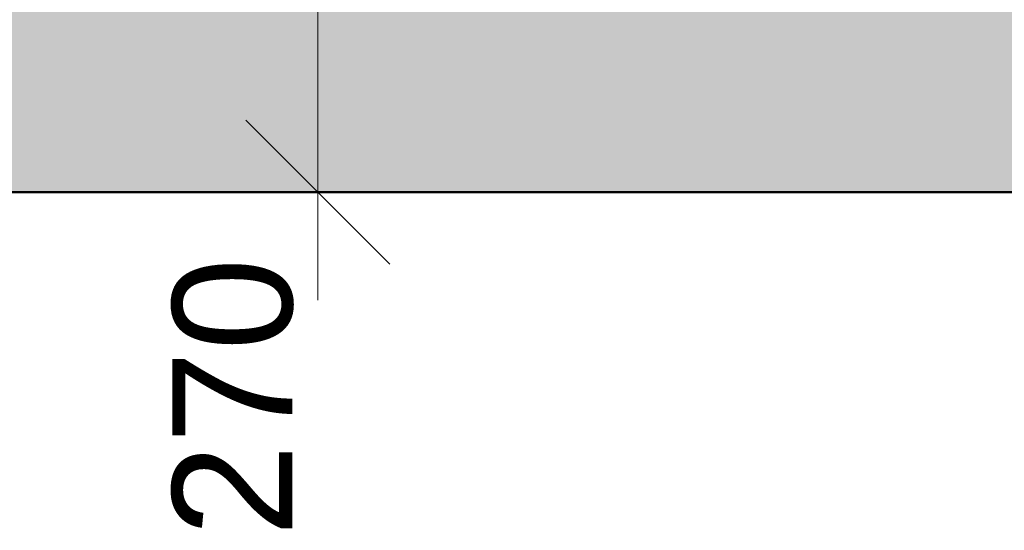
# Model space of a CAD drawing. Header units: millimetres. Extents: x -25478 to 4005, y -8416 to 11348.
# Tile 197 of 256: x -5121 to -4094, y 2827 to 3360. Entities that reach past the tile are written whole.
import ezdxf

# ---------------------------------------------------------------- set-up
doc = ezdxf.new("R2010")
doc.units = ezdxf.units.MM
doc.header["$MEASUREMENT"] = 0
for name, color, linetype in [('POHLED ZÁPADNÍ_1_Konstrukce - nosné', 7, 'Continuous'), ('POHLED ZÁPADNÍ_1_Kóty - SP', 7, 'Continuous'), ('POHLED ZÁPADNÍ_1_Výplně – Řezové', 7, 'Continuous')]:
    doc.layers.add(name, color=color, linetype=linetype)
doc.styles.add('GENEROVANÝ_STYL_2', font='txt')

msp = doc.modelspace()

# ---------------------------------------------------------------- hatches: boundary and pattern name
at = {"layer": 'POHLED ZÁPADNÍ_1_Výplně – Řezové', "linetype": 'Continuous', "lineweight": 13}
msp.add_hatch(color=254, dxfattribs=at).paths.add_polyline_path([(-10980.7, 3180), (-2556, 3180), (-2556, 3480), (-10980.7, 3480)])

# ---------------------------------------------------------------- linework, layer by layer
at = {"layer": 'POHLED ZÁPADNÍ_1_Konstrukce - nosné', "color": 251, "linetype": 'Continuous', "lineweight": 13, "true_color": 0x6a6a6a}
msp.add_line((-6347.6, 3180), (-321.5, 3180), dxfattribs=at)
at = {"layer": 'POHLED ZÁPADNÍ_1_Konstrukce - nosné', "color": 7, "linetype": 'Continuous', "lineweight": 50, "flags": 128}
msp.add_lwpolyline([(-821.7, 3180), (-2556, 3180), (-5857.9, 3180)], dxfattribs=at)
at = {"layer": 'POHLED ZÁPADNÍ_1_Kóty - SP', "color": 154, "linetype": 'Continuous', "lineweight": 13}
for p, q in [((-4810.3, 3180), (-4810.3, 3450)), ((-4885.3, 3255), (-4735.3, 3105)), ((-4669.7, 3180), (-5110.3, 3180)), ((-4810.3, 3067.5), (-4810.3, 3180))]:
    msp.add_line(p, q, dxfattribs=at)

# ---------------------------------------------------------------- texts
at = {"layer": 'POHLED ZÁPADNÍ_1_Kóty - SP', "color": 154, "linetype": 'Continuous', "lineweight": 13, "insert": (-4835.3, 2820.4), "char_height": 125, "width": 284.572, "attachment_point": 7, "rotation": 90, "style": 'GENEROVANÝ_STYL_2'}
msp.add_mtext('\\A1;{\\pql;\\fArial|b0|i0|c0|p38;270}', dxfattribs=at)

doc.saveas('drawing.dxf')
